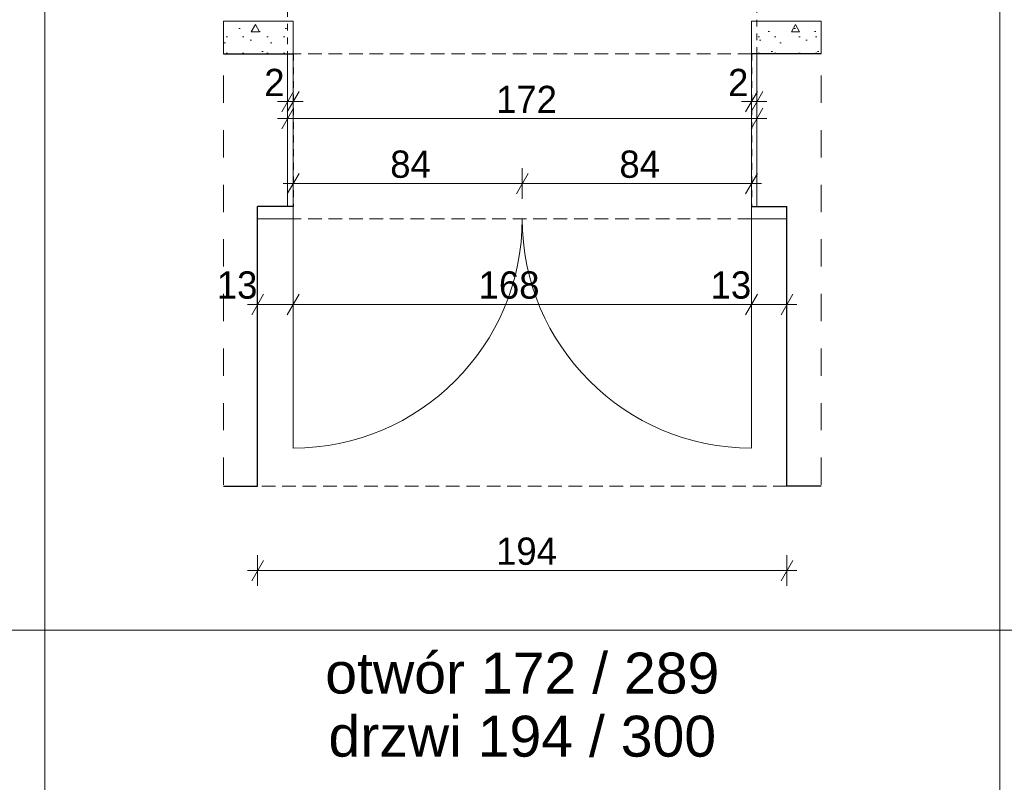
# Model space of a CAD drawing. Extents: x -11111 to 69739, y 5521 to 20371.
# Tile 12 of 19: x 54591 to 58200, y 12837 to 15633. Entities that reach past the tile are written whole.
import ezdxf

# ---------------------------------------------------------------- set-up
doc = ezdxf.new("R2010")
doc.units = 0
doc.header["$MEASUREMENT"] = 0
for name, pattern in [('Hidden Line', [50, 25, -25]), ('Krawędzie ukryte', [75, 50, -25]), ('Przerywana', [200, 100, -100])]:
    doc.linetypes.add(name, pattern=pattern)
doc.layers.add('Arch ocieplenie', color=7, linetype='Continuous')
doc.layers.add('Arch wymiary', color=7, linetype='Continuous')
for name, color, linetype, lineweight in [('Arch ocieplenie_Nr_Pióra__21', 7, 'Continuous', 13), ('Arch opisy okien_Nr_Pióra__1', 7, 'Continuous', 25), ('Arch opisy_Nr_Pióra__21', 7, 'Continuous', 13), ('Arch wymiary_Nr_Pióra__5', 7, 'Continuous', 13), ('INWENT. DRZWI_Nr_Pióra__21', 7, 'Continuous', 13), ('INWENT.ŚCIANY_Nr_Pióra__1', 7, 'Continuous', 25), ('INWENT.ŚCIANY_Nr_Pióra__21', 7, 'Continuous', 13)]:
    doc.layers.add(name, color=color, linetype=linetype, lineweight=lineweight)
doc.layers.add('INWENT.ŚCIANY_Nr_Pióra__3', color=7, linetype='Continuous', lineweight=18, true_color=0xff6600)
doc.styles.add('GENERATED_STYLE_1', font='txt')
doc.styles.add('GENERATED_STYLE_2', font='arial.ttf')
doc.dimstyles.new('GENERATED_STYLE__2', dxfattribs={"dimtxt": 100, "dimasz": 57, "dimexe": 0.18, "dimexo": 0, "dimgap": 0.09, "dimtad": 1, "dimtih": 1, "dimtoh": 1, "dimdec": 0, "dimlfac": 0.1, "dimzin": 0, "dimdsep": 46, "dimtxsty": 'GENERATED_STYLE_1', "dimblk": 'ARROWHEAD_2', "dimblk1": 'ARROWHEAD_2', "dimblk2": 'ARROWHEAD_2', "dimcen": 0.09, "dimclrd": 7, "dimclre": 7, "dimclrt": 7, "dimadec": 0, "dimazin": 0, "dimtfac": 1, "dimtdec": 4, "dimtmove": 0, "dimatfit": 3, "dimfxl": 0, "dimtolj": 1, "dimtzin": 0, "dimarcsym": 0})
pattern_1 = [(0, (0, 0), (0, 311.7692), [30, -150]), (0, (90, 155.9), (0, 311.7692), [30, -150]), (60, (0, 0), (-270, 155.8846), [30, -150]), (60, (180, 0), (-270, 155.8846), [30, -150]), (120, (30, 0), (270, 155.8846), [30, -150]), (120, (210, 0), (270, 155.8846), [30, -150]), (0, (0, 30), (0, 60), [0, -60, 0, -90]), (45, (30, 30), (-42.42641, 42.42641), [0, -45, 0, -75])]

# ---------------------------------------------------------------- blocks, each defined once
blk = doc.blocks.new('Ściana_5', base_point=(55573.5, 15507.7))
at = {"layer": 'Arch ocieplenie_Nr_Pióra__21', "linetype": 'Continuous'}
h = blk.add_hatch(dxfattribs=at)
h.set_pattern_fill('Structural_Concrete', color=256, style=0, pattern_type=2)
h.set_pattern_definition(pattern_1)
h.paths.add_polyline_path([(55573.5, 15507.7), (55573.5, 14947.7), (55593.5, 14947.7), (55593.5, 15627.7)], flags=0)
for p, q in [((55593.5, 14947.7), (55593.5, 15627.7)), ((55573.5, 15507.7), (55573.5, 14947.7)), ((55573.5, 14947.7), (55593.5, 14947.7))]:
    blk.add_line(p, q, dxfattribs=at)
blk = doc.blocks.new('Ściana_6', base_point=(57293.5, 15507.7))
at = {"layer": 'Arch ocieplenie_Nr_Pióra__21', "linetype": 'Continuous'}
h = blk.add_hatch(dxfattribs=at)
h.set_pattern_fill('Structural_Concrete', color=256, style=0, pattern_type=2)
h.set_pattern_definition(pattern_1)
h.paths.add_polyline_path([(57273.5, 15627.7), (57273.5, 14947.7), (57293.5, 14947.7), (57293.5, 15507.7)], flags=0)
for p, q in [((57273.5, 15627.7), (57273.5, 14947.7)), ((57293.5, 14947.7), (57293.5, 15507.7)), ((57273.5, 14947.7), (57293.5, 14947.7))]:
    blk.add_line(p, q, dxfattribs=at)
blk = doc.blocks.new('Ściana_7', base_point=(55338.5, 15507.7))
at = {"layer": 'Arch ocieplenie_Nr_Pióra__21', "linetype": 'Continuous'}
h = blk.add_hatch(dxfattribs=at)
h.set_pattern_fill('Structural_Concrete', color=256, style=0, pattern_type=2)
h.set_pattern_definition(pattern_1)
h.paths.add_polyline_path([(55338.5, 15507.7), (55573.5, 15507.7), (55593.5, 15627.7), (55338.5, 15627.7)], flags=0)
for p, q in [((55593.5, 15627.7), (55338.5, 15627.7)), ((55338.5, 15627.7), (55338.5, 15507.7)), ((55338.5, 15507.7), (55573.5, 15507.7))]:
    blk.add_line(p, q, dxfattribs=at)
blk = doc.blocks.new('Ściana_8', base_point=(57528.5, 15507.7))
at = {"layer": 'Arch ocieplenie_Nr_Pióra__21', "linetype": 'Continuous'}
h = blk.add_hatch(dxfattribs=at)
h.set_pattern_fill('Structural_Concrete', color=256, style=0, pattern_type=2)
h.set_pattern_definition(pattern_1)
h.paths.add_polyline_path([(57528.5, 15627.7), (57273.5, 15627.7), (57293.5, 15507.7), (57528.5, 15507.7)], flags=0)
for p, q in [((57528.5, 15627.7), (57273.5, 15627.7)), ((57528.5, 15507.7), (57528.5, 15627.7)), ((57293.5, 15507.7), (57528.5, 15507.7))]:
    blk.add_line(p, q, dxfattribs=at)
blk = doc.blocks.new('*D163')
at = {"layer": 'Arch wymiary_Nr_Pióra__5', "linetype": 'Continuous'}
for p, q in [((55593.5, 14975.6), (55593.5, 15088.1)), ((56433.5, 14975.6), (56433.5, 15088.1)), ((55615.2, 15069.3), (55571.9, 14994.3)), ((56455.2, 15069.3), (56411.9, 14994.3)), ((55556.8, 15031.8), (55593.5, 15031.8)), ((55593.5, 15031.8), (56433.5, 15031.8))]:
    blk.add_line(p, q, dxfattribs=at)
at = {"layer": 'Arch wymiary_Nr_Pióra__5', "char_height": 100, "attachment_point": 7, "style": 'GENERATED_STYLE_1'}
for insert in [(55949.5, 15051.8), (56789.5, 15051.8)]:
    blk.add_mtext('{84}', dxfattribs=dict(at, insert=insert))
blk = doc.blocks.new('ARROWHEAD_2')
at = {"color": 0, "linetype": 'Continuous', "lineweight": 0}
for p, q in [((-0.378, -0.655), (0.378, 0.655)), ((0, 0), (-1, 0))]:
    blk.add_line(p, q, dxfattribs=at)
blk = doc.blocks.new('*D164')
at = {"layer": 'Arch wymiary_Nr_Pióra__5', "linetype": 'Continuous'}
for p, q in [((56433.5, 14975.6), (56433.5, 15088.1)), ((57273.5, 14975.6), (57273.5, 15088.1)), ((56455.2, 15069.3), (56411.9, 14994.3)), ((57251.9, 14994.3), (57295.2, 15069.3)), ((56433.5, 15031.8), (57273.5, 15031.8)), ((57273.5, 15031.8), (57310.2, 15031.8))]:
    blk.add_line(p, q, dxfattribs=at)
at = {"layer": 'Arch wymiary_Nr_Pióra__5', "char_height": 100, "attachment_point": 7, "style": 'GENERATED_STYLE_1'}
for insert in [(55949.5, 15051.8), (56789.5, 15051.8)]:
    blk.add_mtext('{84}', dxfattribs=dict(at, insert=insert))
blk = doc.blocks.new('*D165')
at = {"layer": 'Arch wymiary_Nr_Pióra__5', "linetype": 'Continuous'}
for p, q in [((57273.5, 15276.4), (57273.5, 15388.9)), ((57293.5, 15276.4), (57293.5, 15388.9)), ((57251.9, 15295.1), (57295.2, 15370.1)), ((57315.2, 15370.1), (57271.9, 15295.1)), ((57236.8, 15332.6), (57273.5, 15332.6)), ((57273.5, 15332.6), (57293.5, 15332.6)), ((57293.5, 15332.6), (57330.2, 15332.6))]:
    blk.add_line(p, q, dxfattribs=at)
at = {"layer": 'Arch wymiary_Nr_Pióra__5', "insert": (57187.8, 15352.6), "char_height": 100, "attachment_point": 7, "style": 'GENERATED_STYLE_1'}
blk.add_mtext('{2}', dxfattribs=at)
blk = doc.blocks.new('*D166')
at = {"layer": 'Arch wymiary_Nr_Pióra__5', "linetype": 'Continuous'}
for p, q in [((55573.5, 15276.4), (55573.5, 15388.9)), ((55593.5, 15276.4), (55593.5, 15388.9)), ((55551.9, 15295.1), (55595.2, 15370.1)), ((55615.2, 15370.1), (55571.9, 15295.1)), ((55536.8, 15332.6), (55573.5, 15332.6)), ((55573.5, 15332.6), (55593.5, 15332.6)), ((55593.5, 15332.6), (55630.2, 15332.6))]:
    blk.add_line(p, q, dxfattribs=at)
at = {"layer": 'Arch wymiary_Nr_Pióra__5', "insert": (55487.8, 15352.6), "char_height": 100, "attachment_point": 7, "style": 'GENERATED_STYLE_1'}
blk.add_mtext('{2}', dxfattribs=at)
blk = doc.blocks.new('*D167')
at = {"layer": 'Arch wymiary_Nr_Pióra__5', "linetype": 'Continuous'}
for p, q in [((55595.2, 15307.9), (55551.9, 15232.9)), ((55573.5, 15214.2), (55573.5, 15326.7)), ((57271.9, 15232.9), (57315.2, 15307.9)), ((57293.5, 15214.2), (57293.5, 15326.7)), ((55536.8, 15270.4), (55573.5, 15270.4)), ((55573.5, 15270.4), (57293.5, 15270.4)), ((57293.5, 15270.4), (57330.2, 15270.4))]:
    blk.add_line(p, q, dxfattribs=at)
at = {"layer": 'Arch wymiary_Nr_Pióra__5', "insert": (56337.5, 15290.4), "char_height": 100, "attachment_point": 7, "style": 'GENERATED_STYLE_1'}
blk.add_mtext('{172}', dxfattribs=at)
blk = doc.blocks.new('*D168')
at = {"layer": 'Arch wymiary_Nr_Pióra__5', "linetype": 'Continuous'}
for p, q in [((55485.2, 13650.7), (55441.9, 13575.7)), ((55463.5, 13557), (55463.5, 13669.5)), ((57381.9, 13575.7), (57425.2, 13650.7)), ((57403.5, 13557), (57403.5, 13669.5)), ((55426.8, 13613.2), (55463.5, 13613.2)), ((55463.5, 13613.2), (57403.5, 13613.2)), ((57403.5, 13613.2), (57440.2, 13613.2))]:
    blk.add_line(p, q, dxfattribs=at)
at = {"layer": 'Arch wymiary_Nr_Pióra__5', "insert": (56337.5, 13633.2), "char_height": 100, "attachment_point": 7, "style": 'GENERATED_STYLE_1'}
blk.add_mtext('{194}', dxfattribs=at)
blk = doc.blocks.new('*D171')
at = {"layer": 'Arch wymiary_Nr_Pióra__5', "linetype": 'Continuous'}
for p, q in [((55485.2, 14626.4), (55441.9, 14551.4)), ((55463.5, 14532.6), (55463.5, 14645.1)), ((55615.2, 14626.4), (55571.9, 14551.4)), ((55593.5, 14532.6), (55593.5, 14645.1)), ((55426.8, 14588.9), (55463.5, 14588.9)), ((55463.5, 14588.9), (55593.5, 14588.9))]:
    blk.add_line(p, q, dxfattribs=at)
at = {"layer": 'Arch wymiary_Nr_Pióra__5', "char_height": 100, "attachment_point": 7, "style": 'GENERATED_STYLE_1'}
for s, insert in [('{13}', (55313.8, 14608.9)), ('{168}', (56273.5, 14608.9)), ('{13}', (57123.8, 14608.9))]:
    blk.add_mtext(s, dxfattribs=dict(at, insert=insert))
blk = doc.blocks.new('*D172')
at = {"layer": 'Arch wymiary_Nr_Pióra__5', "linetype": 'Continuous'}
for p, q in [((55615.2, 14626.4), (55571.9, 14551.4)), ((55593.5, 14532.6), (55593.5, 14645.1)), ((57295.2, 14626.4), (57251.9, 14551.4)), ((57273.5, 14532.6), (57273.5, 14645.1)), ((55593.5, 14588.9), (57273.5, 14588.9))]:
    blk.add_line(p, q, dxfattribs=at)
at = {"layer": 'Arch wymiary_Nr_Pióra__5', "char_height": 100, "attachment_point": 7, "style": 'GENERATED_STYLE_1'}
for s, insert in [('{13}', (55313.8, 14608.9)), ('{168}', (56273.5, 14608.9)), ('{13}', (57123.8, 14608.9))]:
    blk.add_mtext(s, dxfattribs=dict(at, insert=insert))
blk = doc.blocks.new('*D173')
at = {"layer": 'Arch wymiary_Nr_Pióra__5', "linetype": 'Continuous'}
for p, q in [((57295.2, 14626.4), (57251.9, 14551.4)), ((57273.5, 14532.6), (57273.5, 14645.1)), ((57381.9, 14551.4), (57425.2, 14626.4)), ((57403.5, 14532.6), (57403.5, 14645.1)), ((57273.5, 14588.9), (57403.5, 14588.9)), ((57403.5, 14588.9), (57440.2, 14588.9))]:
    blk.add_line(p, q, dxfattribs=at)
at = {"layer": 'Arch wymiary_Nr_Pióra__5', "char_height": 100, "attachment_point": 7, "style": 'GENERATED_STYLE_1'}
for s, insert in [('{13}', (55313.8, 14608.9)), ('{168}', (56273.5, 14608.9)), ('{13}', (57123.8, 14608.9))]:
    blk.add_mtext(s, dxfattribs=dict(at, insert=insert))

msp = doc.modelspace()

# ---------------------------------------------------------------- linework, layer by layer
at = {"layer": 'Arch opisy_Nr_Pióra__21', "linetype": 'Continuous'}
for p, q in [((54683.5, 20120.6), (54683.5, 5770.6)), ((58183.5, 20120.6), (58183.5, 5770.6)), ((50339.1, 13395.6), (66583.5, 13395.6))]:
    msp.add_line(p, q, dxfattribs=at)
at = {"layer": 'INWENT. DRZWI_Nr_Pióra__21', "linetype": 'Continuous'}
for p, q in [((55463.5, 14947.7), (55593.5, 14947.7)), ((55463.5, 14902.7), (55463.5, 14947.7)), ((55593.5, 14947.7), (55593.5, 14902.7)), ((57273.5, 14947.7), (57403.5, 14947.7)), ((57273.5, 14902.7), (57273.5, 14947.7)), ((57403.5, 14947.7), (57403.5, 14902.7)), ((55593.5, 14902.7), (55463.5, 14902.7)), ((55593.5, 14902.7), (55593.5, 14062.7)), ((57403.5, 14902.7), (57273.5, 14902.7)), ((57273.5, 14902.7), (57273.5, 14062.7))]:
    msp.add_line(p, q, dxfattribs=at)
for centre, start, end in [((55593.5, 14902.7), 270, 0), ((57273.5, 14902.7), 180, 270)]:
    msp.add_arc(centre, 840, start, end, dxfattribs=at)
at = {"layer": 'INWENT.ŚCIANY_Nr_Pióra__1', "linetype": 'Continuous'}
for p, q in [((55338.5, 15507.7), (55593.5, 15507.7)), ((57528.5, 15507.7), (57273.5, 15507.7)), ((55463.5, 13922.7), (55463.5, 14947.7)), ((55593.5, 14947.7), (55463.5, 14947.7)), ((57273.5, 14947.7), (57403.5, 14947.7)), ((57403.5, 13922.7), (57403.5, 14947.7)), ((55338.5, 13922.7), (55463.5, 13922.7)), ((57528.5, 13922.7), (57403.5, 13922.7))]:
    msp.add_line(p, q, dxfattribs=at)
at = {"layer": 'INWENT.ŚCIANY_Nr_Pióra__1', "linetype": 'Hidden Line'}
for p, q in [((55593.5, 15507.7), (55593.5, 14947.7)), ((57273.5, 15507.7), (57273.5, 14947.7))]:
    msp.add_line(p, q, dxfattribs=at)
at = {"layer": 'INWENT.ŚCIANY_Nr_Pióra__21', "linetype": 'Przerywana'}
for p, q in [((55338.5, 15627.7), (55338.5, 13922.7)), ((57528.5, 15627.7), (57528.5, 13922.7))]:
    msp.add_line(p, q, dxfattribs=at)
at = {"layer": 'INWENT.ŚCIANY_Nr_Pióra__21', "linetype": 'Krawędzie ukryte'}
for p, q in [((57273.5, 15507.7), (55593.5, 15507.7)), ((57273.5, 14902.7), (55593.5, 14902.7)), ((57403.5, 13922.7), (55463.5, 13922.7))]:
    msp.add_line(p, q, dxfattribs=at)
at = {"layer": 'INWENT.ŚCIANY_Nr_Pióra__3', "linetype": 'Hidden Line'}
for p, q in [((55573.5, 18817.7), (55573.5, 15507.7)), ((57293.5, 15507.7), (57293.5, 18817.7))]:
    msp.add_line(p, q, dxfattribs=at)

# ---------------------------------------------------------------- block references
at = {"layer": 'Arch ocieplenie'}
for name, p in [('Ściana_7', (55338.5, 15507.7)), ('Ściana_5', (55573.5, 15507.7)), ('Ściana_6', (57293.5, 15507.7)), ('Ściana_8', (57528.5, 15507.7))]:
    msp.add_blockref(name, p, dxfattribs=at)

# ---------------------------------------------------------------- texts
at = {"layer": 'Arch opisy okien_Nr_Pióra__1', "linetype": 'Continuous', "insert": (56433.5, 13312.8), "char_height": 150, "width": 2370.8, "attachment_point": 2, "line_spacing_factor": 0.925173, "style": 'GENERATED_STYLE_2'}
msp.add_mtext('{otwór 172 / 289\\Pdrzwi 194 / 300}', dxfattribs=at)

# ---------------------------------------------------------------- dimensions: what is measured, and where the dimension line sits
at = {"layer": 'Arch wymiary', "linetype": 'Continuous'}
for base, p1, p2, picture, middle in [((55573.5, 15270.4), (55573.5, 15745.1), (57293.5, 15750.9), '*D167', (56451.3, 15340.4)), ((55573.5, 15332.6), (55573.5, 15627.7), (55593.5, 15627.7), '*D166', (55525.8, 15402.6)), ((57273.5, 15332.6), (57273.5, 15627.7), (57293.5, 15627.7), '*D165', (57225.8, 15402.6)), ((55593.5, 15031.8), (55593.5, 14902.7), (56433.5, 14902.7), '*D163', (56025.4, 15101.8)), ((55593.5, 15031.8), (56433.5, 14902.7), (57273.5, 14902.7), '*D164', (56865.4, 15101.8)), ((55463.5, 14588.9), (55463.5, 14536), (55593.5, 14552.3), '*D171', (55389.7, 14658.9)), ((55463.5, 14588.9), (55593.5, 14552.3), (57273.5, 14062.7), '*D172', (56387.3, 14658.9)), ((55463.5, 14588.9), (57273.5, 14062.7), (57403.5, 14487.2), '*D173', (57199.7, 14658.9)), ((55463.5, 13613.2), (55463.5, 14091.4), (57403.5, 14112.5), '*D168', (56451.3, 13683.2))]:
    dim = msp.add_linear_dim(base=base, p1=p1, p2=p2, dimstyle='GENERATED_STYLE__2', dxfattribs=at)
    dim.commit()
    dim.dimension.update_dxf_attribs({"geometry": picture, "text_midpoint": middle})

doc.saveas('drawing.dxf')
